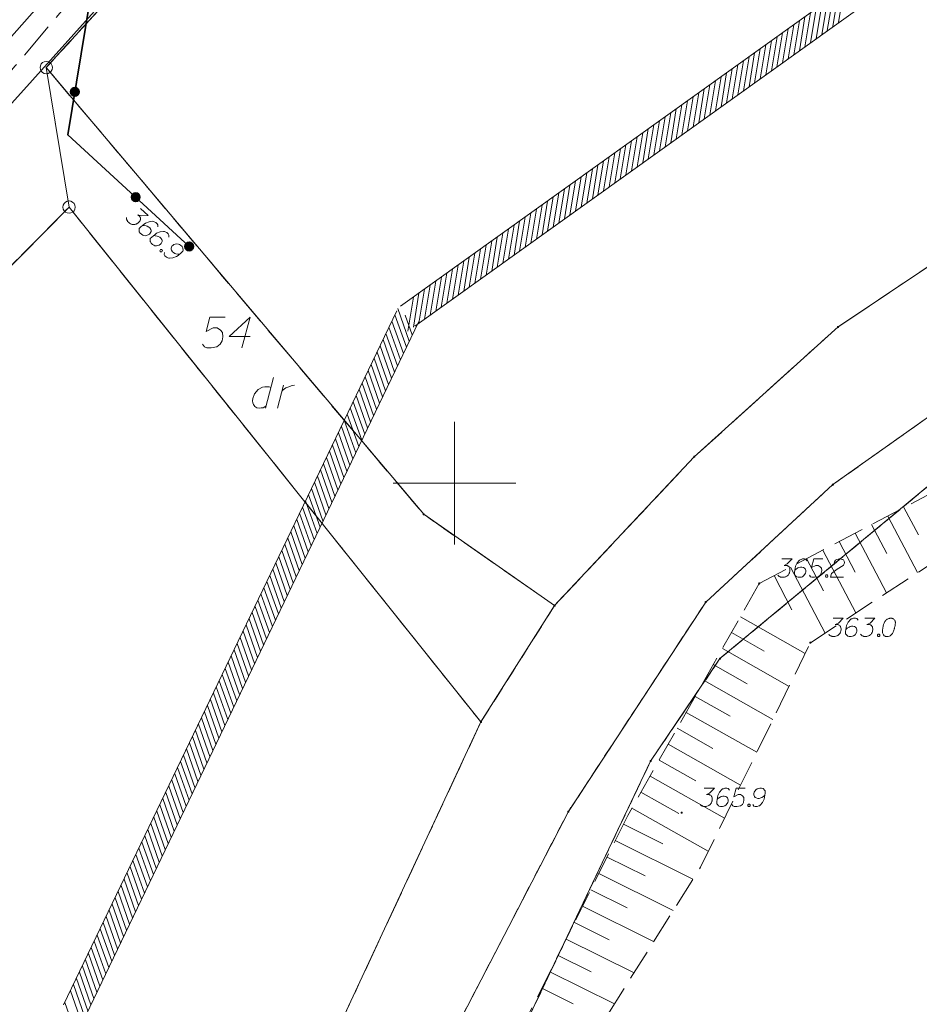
# Model space of a CAD drawing. Header units: metres. Extents: x 5555129 to 5555568, y 5636170 to 5636517.
# Tile 107 of 162: x 5555382 to 5555419, y 5636379 to 5636419. Entities that reach past the tile are written whole.
import ezdxf

# ---------------------------------------------------------------- set-up
doc = ezdxf.new("R2010")
doc.units = ezdxf.units.M
doc.header["$MEASUREMENT"] = 0
for name, pattern in [('L_0_06', [2, 1.5, -0.5]), ('PRZER1-1', [2, 1, -1]), ('PRZER2_5-1', [3.5, 2.5, -1]), ('PRZER3-1', [4, 3, -1])]:
    doc.linetypes.add(name, pattern=pattern)
for name, color, linetype, lineweight in [('#digitalizacja', 7, 'Continuous', 18), ('#skartowane', 7, 'Continuous', 18), ('#zakres', 7, 'Continuous', 18)]:
    doc.layers.add(name, color=color, linetype=linetype, lineweight=lineweight)
for name, color, linetype, lineweight, true_color in [('GEPPGD', 7, 'Continuous', 18, 0x008000), ('GESDZI', 7, 'Continuous', 18, 0x0a0909), ('GESDZI_O', 7, 'Continuous', 18, 0x0a0909), ('GESKKL', 7, 'PRZER3-1', 18, 0x008000), ('GESUZY', 7, 'PRZER1-1', 18, 0x008000), ('GESUZY_O', 7, 'PRZER1-1', 18, 0x008000), ('GSPWPN', 7, 'Continuous', 18, 0x0a0909), ('GSPWPN_O', 7, 'Continuous', 18, 0x0a0909), ('GSSZSN', 7, 'PRZER2_5-1', 18, 0x0a0909), ('GULENN', 1, 'Continuous', 18, 0xff0000)]:
    doc.layers.add(name, color=color, linetype=linetype, lineweight=lineweight, true_color=true_color)

# ---------------------------------------------------------------- blocks, each defined once
blk = doc.blocks.new('KOLO_2')
blk.add_hatch(color=0).paths.add_polyline_path([(0, -0.5), (-0.12941, -0.482963), (-0.25, -0.433013), (-0.353553, -0.353553), (-0.433013, -0.25), (-0.482963, -0.12941), (-0.5, 0), (-0.482963, 0.12941), (-0.433013, 0.25), (-0.353553, 0.353553), (-0.25, 0.433013), (-0.12941, 0.482963), (0, 0.5), (0.12941, 0.482963), (0.25, 0.433013), (0.353553, 0.353553), (0.433013, 0.25), (0.482963, 0.12941), (0.5, 0), (0.482963, -0.12941), (0.433013, -0.25), (0.353553, -0.353553), (0.25, -0.433013), (0.12941, -0.482963)])
blk = doc.blocks.new('EPPGN')
blk.add_hatch(color=0).paths.add_polyline_path([(0, -0.09), (-0.027812, -0.085595), (-0.052901, -0.072812), (-0.072812, -0.052901), (-0.085595, -0.027812), (-0.09, 0), (-0.085595, 0.027812), (-0.072812, 0.052901), (-0.052901, 0.072812), (-0.027812, 0.085595), (0, 0.09), (0.027812, 0.085595), (0.052901, 0.072812), (0.072812, 0.052901), (0.085595, 0.027812), (0.09, 0), (0.085595, -0.027812), (0.072812, -0.052901), (0.052901, -0.072812), (0.027812, -0.085595)])
blk = doc.blocks.new('EPPGS')
at = {"color": 0, "flags": 128}
blk.add_lwpolyline([(0.5, 0), (0.475528, -0.154508), (0.404508, -0.293893), (0.293893, -0.404508), (0.154508, -0.475528), (0, -0.5), (-0.154508, -0.475528), (-0.293893, -0.404508), (-0.404508, -0.293893), (-0.475528, -0.154508), (-0.5, 0), (-0.475528, 0.154508), (-0.404508, 0.293893), (-0.293893, 0.404508), (-0.154508, 0.475528), (0, 0.5), (0.154508, 0.475528), (0.293893, 0.404508), (0.404508, 0.293893), (0.475528, 0.154508), (0.5, 0)], close=True, dxfattribs=at)
blk = doc.blocks.new('*U76')
at = {"layer": 'GESUZY_O', "color": 96, "linetype": 'ByBlock', "lineweight": 18, "true_color": 0x008000}
blk.add_line((5555392.632, 5636404.304), (5555392.307, 5636403.054), dxfattribs=at)
at = {"layer": 'GESUZY_O', "color": 96, "linetype": 'ByBlock', "lineweight": 18, "true_color": 0x008000, "flags": 128}
blk.add_lwpolyline([(5555392.524, 5636403.891), (5555392.455, 5636403.93), (5555392.288, 5636403.93), (5555392.189, 5636403.91), (5555392.012, 5636403.812), (5555391.865, 5636403.635), (5555391.796, 5636403.448), (5555391.786, 5636403.349), (5555391.796, 5636403.271), (5555391.825, 5636403.202), (5555391.884, 5636403.123), (5555391.953, 5636403.074), (5555392.061, 5636403.054), (5555392.14, 5636403.064), (5555392.219, 5636403.074), (5555392.327, 5636403.133)], dxfattribs=at)
blk = doc.blocks.new('*U77')
at = {"layer": 'GESUZY_O', "color": 96, "linetype": 'ByBlock', "lineweight": 18, "true_color": 0x008000}
blk.add_line((5555392.799, 5636403.054), (5555393.046, 5636403.989), dxfattribs=at)
at = {"layer": 'GESUZY_O', "color": 96, "linetype": 'ByBlock', "lineweight": 18, "true_color": 0x008000, "flags": 128}
blk.add_lwpolyline([(5555392.986, 5636403.763), (5555393.036, 5636403.802), (5555393.144, 5636403.881), (5555393.262, 5636403.93), (5555393.351, 5636403.96), (5555393.488, 5636403.989)], dxfattribs=at)

msp = doc.modelspace()

# ---------------------------------------------------------------- hatches: boundary and pattern name
at = {"layer": '#skartowane', "linetype": 'Continuous', "lineweight": 35}
h = msp.add_hatch(color=7, dxfattribs=at)
edge = h.paths.add_edge_path()
edge.add_arc((5555384.556, 5636415.929), 0.175, 0, 360)
h = msp.add_hatch(color=7, dxfattribs=at)
edge = h.paths.add_edge_path()
edge.add_arc((5555387.031, 5636411.642), 0.175, 0, 360)
h = msp.add_hatch(color=7, dxfattribs=at)
edge = h.paths.add_edge_path()
edge.add_arc((5555389.21, 5636409.64), 0.175, 0, 360)
at = {"layer": '#skartowane', "linetype": 'Continuous', "lineweight": 18}
h = msp.add_hatch(color=7, dxfattribs=at)
edge = h.paths.add_edge_path()
edge.add_arc((5555389.21, 5636409.64), 0.045, 0, 360)

# ---------------------------------------------------------------- linework, layer by layer
at = {"layer": '#digitalizacja', "color": 5, "linetype": 'Continuous', "lineweight": 18, "flags": 128}
msp.add_lwpolyline([(5555407.558, 5636446.707), (5555404.272, 5636443.186), (5555399.619, 5636438.519), (5555394.658, 5636432.671), (5555389.343, 5636426.59), (5555383.867, 5636420.325), (5555376.743, 5636412.289), (5555370.792, 5636405.215), (5555363.981, 5636396.892), (5555347.841, 5636378.588), (5555342.113, 5636367.796), (5555339.77, 5636363.092), (5555337.162, 5636356.758), (5555333.91, 5636346.86)], dxfattribs=at)
at = {"layer": '#skartowane', "color": 7, "linetype": 'L_0_06', "lineweight": 18, "flags": 128}
msp.add_lwpolyline([(5555466.73, 5636461.06), (5555459.42, 5636465.04), (5555457.02, 5636465.41), (5555452.63, 5636465.61), (5555446.85, 5636465.37), (5555441.62, 5636464.51), (5555435.7, 5636462.77), (5555429.61, 5636460.27), (5555423.1, 5636457.3), (5555417.2, 5636453.95), (5555413.63, 5636451.67), (5555409.04, 5636447.68), (5555404.73, 5636443.33), (5555401.32, 5636439.67), (5555382.13, 5636416.99), (5555377.75, 5636411.8), (5555368.65, 5636401.73), (5555358.12, 5636389.68), (5555351.83, 5636382.05), (5555348.89, 5636378.21), (5555346.63, 5636374.93), (5555343.77, 5636370.29), (5555340.53, 5636363.52), (5555337.7, 5636355.88), (5555335.13, 5636347.53), (5555332.44, 5636339.45), (5555328.49, 5636328.74), (5555326.7, 5636324.3), (5555322.46, 5636312.61), (5555317.05, 5636297.8), (5555313.91, 5636289.91), (5555311.07, 5636291.5), (5555314.46, 5636298.64), (5555320.4, 5636315), (5555321.1, 5636318.34), (5555320.31, 5636318.97), (5555318.92, 5636319.26), (5555318.24, 5636323.4), (5555317.55, 5636325.21), (5555315.06, 5636326.83), (5555316.44, 5636329.16), (5555319.62, 5636328.9), (5555323.95, 5636328.36), (5555325.47, 5636329.83), (5555326.77, 5636332.37), (5555329.72, 5636340.51), (5555332.43, 5636348.61), (5555334.87, 5636356.71), (5555337.79, 5636364.47), (5555340.99, 5636371.16), (5555344.19, 5636376.65), (5555346.4, 5636379.74), (5555349.41, 5636383.74), (5555355.85, 5636391.61), (5555363.7, 5636400.4), (5555366.42, 5636403.59), (5555375.75, 5636414.19), (5555378.31, 5636418.36), (5555373.52, 5636420.79), (5555376.43, 5636424.38), (5555377.28, 5636425.23), (5555380.03, 5636423.16), (5555380.65, 5636423.75), (5555382.52, 5636422.14), (5555399.27, 5636441.57), (5555402.64, 5636445.3), (5555406.76, 5636449.37), (5555411.7, 5636453.77), (5555415.38, 5636456.22), (5555420.94, 5636459.52), (5555420.73, 5636460.05), (5555422.54, 5636460.95), (5555422.89, 5636460.42), (5555428.37, 5636462.98), (5555434.53, 5636465.46), (5555440.65, 5636467.74), (5555449.09, 5636469.87), (5555449.84, 5636470.61), (5555452.54, 5636472.11), (5555453.14, 5636471.36), (5555454.76, 5636472.78), (5555456.32, 5636474.81), (5555457.67, 5636477.44), (5555459.8, 5636481.39), (5555462.71, 5636485.66), (5555464.78, 5636483.78), (5555461.58, 5636479.17), (5555460.92, 5636476.08), (5555461.24, 5636473.64), (5555465.24, 5636467.56), (5555467.69, 5636464.02), (5555466.73, 5636461.06)], close=True, dxfattribs=at)
at = {"layer": '#skartowane', "color": 7, "linetype": 'Continuous', "lineweight": 35, "flags": 128}
msp.add_lwpolyline([(5555416.44, 5636452.99), (5555413.88, 5636451.35), (5555409.29, 5636447.33), (5555405.05, 5636443.02), (5555401.85, 5636439.37), (5555385.16, 5636419.63), (5555384.27, 5636414.18), (5555389.21, 5636409.64)], dxfattribs=at)
at = {"layer": '#skartowane', "color": 7, "linetype": 'Continuous', "lineweight": 18, "flags": 128}
for points in [[(5555387.231, 5636411.184), (5555387.535, 5636410.905), (5555387.256, 5636410.889), (5555387.116, 5636410.929), (5555387.195, 5636410.857), (5555387.208, 5636410.836), (5555387.213, 5636410.824), (5555387.217, 5636410.812), (5555387.222, 5636410.799), (5555387.227, 5636410.77), (5555387.224, 5636410.749), (5555387.221, 5636410.728), (5555387.213, 5636410.711), (5555387.194, 5636410.673), (5555387.174, 5636410.643), (5555387.162, 5636410.63), (5555387.146, 5636410.612), (5555387.118, 5636410.59), (5555387.098, 5636410.577), (5555387.077, 5636410.563), (5555387.061, 5636410.554), (5555387.049, 5636410.55), (5555387.036, 5636410.545), (5555387.024, 5636410.54), (5555387.003, 5636410.535), (5555386.974, 5636410.53), (5555386.949, 5636410.529), (5555386.933, 5636410.528), (5555386.912, 5636410.531), (5555386.891, 5636410.535), (5555386.865, 5636410.542), (5555386.852, 5636410.546), (5555386.814, 5636410.565), (5555386.784, 5636410.584), (5555386.762, 5636410.596), (5555386.732, 5636410.624), (5555386.701, 5636410.66), (5555386.692, 5636410.677), (5555386.683, 5636410.693), (5555386.674, 5636410.709), (5555386.669, 5636410.73), (5555386.664, 5636410.751), (5555386.658, 5636410.788), (5555386.661, 5636410.817)], [(5555387.927, 5636410.432), (5555387.936, 5636410.512), (5555387.909, 5636410.561), (5555387.848, 5636410.617), (5555387.789, 5636410.639), (5555387.755, 5636410.655), (5555387.721, 5636410.662), (5555387.579, 5636410.647), (5555387.436, 5636410.587), (5555387.371, 5636410.542), (5555387.237, 5636410.432), (5555387.178, 5636410.367), (5555387.171, 5636410.325), (5555387.174, 5636410.258), (5555387.179, 5636410.238), (5555387.21, 5636410.184), (5555387.267, 5636410.133), (5555387.318, 5636410.101), (5555387.357, 5636410.082), (5555387.432, 5636410.077), (5555387.54, 5636410.106), (5555387.593, 5636410.138), (5555387.625, 5636410.173), (5555387.655, 5636410.249), (5555387.657, 5636410.287), (5555387.643, 5636410.332), (5555387.603, 5636410.393), (5555387.564, 5636410.429), (5555387.504, 5636410.46), (5555387.461, 5636410.475), (5555387.377, 5636410.488), (5555387.331, 5636410.49), (5555387.306, 5636410.489)], [(5555388.375, 5636410.021), (5555388.384, 5636410.1), (5555388.357, 5636410.149), (5555388.296, 5636410.205), (5555388.237, 5636410.228), (5555388.203, 5636410.243), (5555388.169, 5636410.25), (5555388.027, 5636410.236), (5555387.884, 5636410.175), (5555387.819, 5636410.131), (5555387.685, 5636410.021), (5555387.625, 5636409.956), (5555387.619, 5636409.913), (5555387.622, 5636409.847), (5555387.627, 5636409.826), (5555387.658, 5636409.773), (5555387.715, 5636409.721), (5555387.766, 5636409.69), (5555387.805, 5636409.67), (5555387.88, 5636409.665), (5555387.987, 5636409.695), (5555388.04, 5636409.726), (5555388.072, 5636409.761), (5555388.103, 5636409.838), (5555388.105, 5636409.875), (5555388.091, 5636409.921), (5555388.051, 5636409.982), (5555388.011, 5636410.018), (5555387.952, 5636410.049), (5555387.909, 5636410.064), (5555387.825, 5636410.077), (5555387.779, 5636410.079), (5555387.754, 5636410.078)], [(5555388.091, 5636409.511), (5555388.113, 5636409.491), (5555388.118, 5636409.471), (5555388.115, 5636409.441), (5555388.095, 5636409.419), (5555388.066, 5636409.414), (5555388.045, 5636409.417), (5555388.023, 5636409.437), (5555388.018, 5636409.458), (5555388.021, 5636409.487), (5555388.041, 5636409.509), (5555388.07, 5636409.515), (5555388.091, 5636409.511)], [(5555388.201, 5636409.386), (5555388.192, 5636409.307), (5555388.219, 5636409.258), (5555388.28, 5636409.202), (5555388.339, 5636409.179), (5555388.373, 5636409.164), (5555388.407, 5636409.157), (5555388.549, 5636409.171), (5555388.692, 5636409.232), (5555388.757, 5636409.276), (5555388.891, 5636409.386), (5555388.951, 5636409.451), (5555388.957, 5636409.493), (5555388.954, 5636409.56), (5555388.949, 5636409.581), (5555388.918, 5636409.634), (5555388.861, 5636409.686), (5555388.81, 5636409.717), (5555388.771, 5636409.736), (5555388.696, 5636409.742), (5555388.589, 5636409.712), (5555388.536, 5636409.68), (5555388.504, 5636409.646), (5555388.473, 5636409.569), (5555388.471, 5636409.531), (5555388.485, 5636409.486), (5555388.525, 5636409.425), (5555388.565, 5636409.389), (5555388.624, 5636409.358), (5555388.667, 5636409.343), (5555388.751, 5636409.33), (5555388.797, 5636409.328), (5555388.822, 5636409.329)]]:
    msp.add_lwpolyline(points, dxfattribs=at)
at = {"layer": '#skartowane', "color": 7, "linetype": 'Continuous', "lineweight": 35}
for centre in [(5555384.556, 5636415.929), (5555387.031, 5636411.642), (5555389.21, 5636409.64)]:
    msp.add_circle(centre, 0.175, dxfattribs=at)
at = {"layer": '#zakres', "color": 134, "linetype": 'Continuous', "lineweight": 18}
for p, q in [((5555397.809, 5636407.206), (5555425.509, 5636427.056)), ((5555398.391, 5636406.394), (5555426.091, 5636426.244)), ((5555415.397, 5636418.586), (5555415.625, 5636419.968)), ((5555415.625, 5636418.749), (5555415.853, 5636420.131)), ((5555414.714, 5636418.097), (5555414.942, 5636419.478)), ((5555414.942, 5636418.26), (5555415.17, 5636419.641)), ((5555415.169, 5636418.423), (5555415.397, 5636419.804)), ((5555414.259, 5636417.771), (5555414.487, 5636419.152)), ((5555414.487, 5636417.934), (5555414.715, 5636419.315)), ((5555413.804, 5636417.445), (5555414.032, 5636418.826)), ((5555414.031, 5636417.608), (5555414.259, 5636418.989)), ((5555413.121, 5636416.955), (5555413.349, 5636418.337)), ((5555413.349, 5636417.118), (5555413.577, 5636418.5)), ((5555413.576, 5636417.281), (5555413.804, 5636418.663)), ((5555412.666, 5636416.629), (5555412.894, 5636418.01)), ((5555412.893, 5636416.792), (5555413.122, 5636418.173)), ((5555411.983, 5636416.14), (5555412.211, 5636417.521)), ((5555412.211, 5636416.303), (5555412.439, 5636417.684)), ((5555412.438, 5636416.466), (5555412.666, 5636417.847)), ((5555411.528, 5636415.814), (5555411.756, 5636417.195)), ((5555411.755, 5636415.977), (5555411.984, 5636417.358)), ((5555410.845, 5636415.324), (5555411.073, 5636416.706)), ((5555411.073, 5636415.487), (5555411.301, 5636416.869)), ((5555411.3, 5636415.65), (5555411.528, 5636417.032)), ((5555410.39, 5636414.998), (5555410.618, 5636416.379)), ((5555410.618, 5636415.161), (5555410.846, 5636416.542)), ((5555409.707, 5636414.509), (5555409.935, 5636415.89)), ((5555409.935, 5636414.672), (5555410.163, 5636416.053)), ((5555410.162, 5636414.835), (5555410.39, 5636416.216)), ((5555409.252, 5636414.183), (5555409.48, 5636415.564)), ((5555409.48, 5636414.346), (5555409.708, 5636415.727)), ((5555408.569, 5636413.693), (5555408.797, 5636415.075)), ((5555408.797, 5636413.856), (5555409.025, 5636415.238)), ((5555409.024, 5636414.02), (5555409.252, 5636415.401)), ((5555408.114, 5636413.367), (5555408.342, 5636414.748)), ((5555408.342, 5636413.53), (5555408.57, 5636414.912)), ((5555407.659, 5636413.041), (5555407.887, 5636414.422)), ((5555407.886, 5636413.204), (5555408.114, 5636414.585)), ((5555406.976, 5636412.552), (5555407.204, 5636413.933)), ((5555407.204, 5636412.715), (5555407.432, 5636414.096)), ((5555407.431, 5636412.878), (5555407.659, 5636414.259)), ((5555406.521, 5636412.225), (5555406.749, 5636413.607)), ((5555406.748, 5636412.389), (5555406.976, 5636413.77)), ((5555405.838, 5636411.736), (5555406.066, 5636413.117)), ((5555406.066, 5636411.899), (5555406.294, 5636413.281)), ((5555406.293, 5636412.062), (5555406.521, 5636413.444)), ((5555405.383, 5636411.41), (5555405.611, 5636412.791)), ((5555405.61, 5636411.573), (5555405.838, 5636412.954)), ((5555404.7, 5636410.921), (5555404.928, 5636412.302)), ((5555404.928, 5636411.084), (5555405.156, 5636412.465)), ((5555405.155, 5636411.247), (5555405.383, 5636412.628)), ((5555404.245, 5636410.594), (5555404.473, 5636411.976)), ((5555404.472, 5636410.758), (5555404.7, 5636412.139)), ((5555403.562, 5636410.105), (5555403.79, 5636411.487)), ((5555403.79, 5636410.268), (5555404.018, 5636411.65)), ((5555404.017, 5636410.431), (5555404.245, 5636411.813)), ((5555403.107, 5636409.779), (5555403.335, 5636411.16)), ((5555403.334, 5636409.942), (5555403.563, 5636411.323)), ((5555402.424, 5636409.29), (5555402.652, 5636410.671)), ((5555402.652, 5636409.453), (5555402.88, 5636410.834)), ((5555402.879, 5636409.616), (5555403.107, 5636410.997)), ((5555401.969, 5636408.964), (5555402.197, 5636410.345)), ((5555402.196, 5636409.127), (5555402.425, 5636410.508)), ((5555401.286, 5636408.474), (5555401.514, 5636409.856)), ((5555401.514, 5636408.637), (5555401.742, 5636410.019)), ((5555401.741, 5636408.8), (5555401.969, 5636410.182)), ((5555400.831, 5636408.148), (5555401.059, 5636409.529)), ((5555401.059, 5636408.311), (5555401.287, 5636409.692)), ((5555400.376, 5636407.822), (5555400.604, 5636409.203)), ((5555400.603, 5636407.985), (5555400.831, 5636409.366)), ((5555399.693, 5636407.333), (5555399.921, 5636408.714)), ((5555399.921, 5636407.496), (5555400.149, 5636408.877)), ((5555400.148, 5636407.659), (5555400.376, 5636409.04)), ((5555399.238, 5636407.006), (5555399.466, 5636408.388)), ((5555399.465, 5636407.169), (5555399.693, 5636408.551)), ((5555398.555, 5636406.517), (5555398.783, 5636407.898)), ((5555398.783, 5636406.68), (5555399.011, 5636408.061)), ((5555399.01, 5636406.843), (5555399.238, 5636408.225)), ((5555398.1, 5636406.191), (5555398.328, 5636407.572)), ((5555398.327, 5636406.354), (5555398.555, 5636407.735)), ((5555398.163, 5636405.787), (5555397.698, 5636407.107)), ((5555384.099, 5636378.766), (5555397.649, 5636407.016)), ((5555398.042, 5636405.534), (5555397.577, 5636406.855)), ((5555398.284, 5636406.039), (5555397.999, 5636406.848)), ((5555385.001, 5636378.334), (5555398.551, 5636406.584)), ((5555397.8, 5636405.029), (5555397.335, 5636406.35)), ((5555397.921, 5636405.282), (5555397.456, 5636406.602)), ((5555397.557, 5636404.524), (5555397.093, 5636405.845)), ((5555397.679, 5636404.777), (5555397.214, 5636406.097)), ((5555397.436, 5636404.272), (5555396.972, 5636405.593)), ((5555397.194, 5636403.767), (5555396.73, 5636405.088)), ((5555397.315, 5636404.019), (5555396.851, 5636405.34)), ((5555397.073, 5636403.514), (5555396.609, 5636404.835)), ((5555396.831, 5636403.01), (5555396.366, 5636404.33)), ((5555396.952, 5636403.262), (5555396.488, 5636404.583)), ((5555396.71, 5636402.757), (5555396.245, 5636404.078)), ((5555396.468, 5636402.252), (5555396.003, 5636403.573)), ((5555396.589, 5636402.505), (5555396.124, 5636403.825)), ((5555396.225, 5636401.747), (5555395.761, 5636403.068)), ((5555396.347, 5636402), (5555395.882, 5636403.32)), ((5555396.104, 5636401.495), (5555395.64, 5636402.815)), ((5555395.862, 5636400.99), (5555395.398, 5636402.311)), ((5555395.983, 5636401.242), (5555395.519, 5636402.563)), ((5555395.741, 5636400.737), (5555395.277, 5636402.058)), ((5555395.499, 5636400.232), (5555395.034, 5636401.553)), ((5555395.62, 5636400.485), (5555395.156, 5636401.806)), ((5555395.257, 5636399.728), (5555394.792, 5636401.048)), ((5555395.378, 5636399.98), (5555394.913, 5636401.301)), ((5555395.136, 5636399.475), (5555394.671, 5636400.796)), ((5555394.893, 5636398.97), (5555394.429, 5636400.291)), ((5555395.015, 5636399.223), (5555394.55, 5636400.543)), ((5555394.772, 5636398.718), (5555394.308, 5636400.038)), ((5555394.53, 5636398.213), (5555394.066, 5636399.533)), ((5555394.651, 5636398.465), (5555394.187, 5636399.786)), ((5555394.409, 5636397.96), (5555393.945, 5636399.281)), ((5555394.167, 5636397.455), (5555393.702, 5636398.776)), ((5555394.288, 5636397.708), (5555393.823, 5636399.029)), ((5555393.925, 5636396.95), (5555393.46, 5636398.271)), ((5555394.046, 5636397.203), (5555393.581, 5636398.524)), ((5555393.804, 5636396.698), (5555393.339, 5636398.019)), ((5555393.561, 5636396.193), (5555393.097, 5636397.514)), ((5555393.682, 5636396.446), (5555393.218, 5636397.766)), ((5555393.44, 5636395.941), (5555392.976, 5636397.261)), ((5555393.198, 5636395.436), (5555392.734, 5636396.756)), ((5555393.319, 5636395.688), (5555392.855, 5636397.009)), ((5555392.956, 5636394.931), (5555392.491, 5636396.251)), ((5555393.077, 5636395.183), (5555392.613, 5636396.504)), ((5555392.835, 5636394.678), (5555392.37, 5636395.999)), ((5555392.593, 5636394.173), (5555392.128, 5636395.494)), ((5555392.714, 5636394.426), (5555392.249, 5636395.747)), ((5555392.472, 5636393.921), (5555392.007, 5636395.242)), ((5555392.229, 5636393.416), (5555391.765, 5636394.737)), ((5555392.35, 5636393.668), (5555391.886, 5636394.989)), ((5555391.987, 5636392.911), (5555391.523, 5636394.232)), ((5555392.108, 5636393.164), (5555391.644, 5636394.484)), ((5555391.866, 5636392.659), (5555391.402, 5636393.979)), ((5555391.624, 5636392.154), (5555391.159, 5636393.474)), ((5555391.745, 5636392.406), (5555391.281, 5636393.727)), ((5555391.503, 5636391.901), (5555391.038, 5636393.222)), ((5555391.261, 5636391.396), (5555390.796, 5636392.717)), ((5555391.382, 5636391.649), (5555390.917, 5636392.969)), ((5555391.14, 5636391.144), (5555390.675, 5636392.465)), ((5555390.897, 5636390.639), (5555390.433, 5636391.96)), ((5555391.018, 5636390.891), (5555390.554, 5636392.212)), ((5555390.655, 5636390.134), (5555390.191, 5636391.455)), ((5555390.776, 5636390.386), (5555390.312, 5636391.707)), ((5555390.534, 5636389.882), (5555390.07, 5636391.202)), ((5555390.292, 5636389.377), (5555389.827, 5636390.697)), ((5555390.413, 5636389.629), (5555389.949, 5636390.95)), ((5555390.171, 5636389.124), (5555389.706, 5636390.445)), ((5555389.929, 5636388.619), (5555389.464, 5636389.94)), ((5555390.05, 5636388.872), (5555389.585, 5636390.192)), ((5555389.686, 5636388.114), (5555389.222, 5636389.435)), ((5555389.808, 5636388.367), (5555389.343, 5636389.687)), ((5555389.565, 5636387.862), (5555389.101, 5636389.183)), ((5555389.323, 5636387.357), (5555388.859, 5636388.678)), ((5555389.444, 5636387.609), (5555388.98, 5636388.93)), ((5555389.202, 5636387.104), (5555388.738, 5636388.425)), ((5555388.96, 5636386.6), (5555388.495, 5636387.92)), ((5555389.081, 5636386.852), (5555388.617, 5636388.173)), ((5555388.718, 5636386.095), (5555388.253, 5636387.415)), ((5555388.839, 5636386.347), (5555388.374, 5636387.668)), ((5555388.597, 5636385.842), (5555388.132, 5636387.163)), ((5555388.354, 5636385.337), (5555387.89, 5636386.658)), ((5555388.476, 5636385.59), (5555388.011, 5636386.91)), ((5555388.233, 5636385.085), (5555387.769, 5636386.406)), ((5555387.991, 5636384.58), (5555387.527, 5636385.901)), ((5555388.112, 5636384.832), (5555387.648, 5636386.153)), ((5555387.87, 5636384.327), (5555387.406, 5636385.648)), ((5555387.628, 5636383.822), (5555387.163, 5636385.143)), ((5555387.749, 5636384.075), (5555387.285, 5636385.396)), ((5555387.386, 5636383.318), (5555386.921, 5636384.638)), ((5555387.507, 5636383.57), (5555387.042, 5636384.891)), ((5555387.265, 5636383.065), (5555386.8, 5636384.386)), ((5555387.022, 5636382.56), (5555386.558, 5636383.881)), ((5555387.144, 5636382.813), (5555386.679, 5636384.133)), ((5555386.901, 5636382.308), (5555386.437, 5636383.628)), ((5555386.659, 5636381.803), (5555386.195, 5636383.124)), ((5555386.78, 5636382.055), (5555386.316, 5636383.376)), ((5555386.417, 5636381.298), (5555385.953, 5636382.619)), ((5555386.538, 5636381.55), (5555386.074, 5636382.871)), ((5555386.296, 5636381.045), (5555385.831, 5636382.366)), ((5555386.054, 5636380.54), (5555385.589, 5636381.861)), ((5555386.175, 5636380.793), (5555385.71, 5636382.114)), ((5555385.933, 5636380.288), (5555385.468, 5636381.609)), ((5555385.69, 5636379.783), (5555385.226, 5636381.104)), ((5555385.812, 5636380.036), (5555385.347, 5636381.356)), ((5555385.448, 5636379.278), (5555384.984, 5636380.599)), ((5555385.569, 5636379.531), (5555385.105, 5636380.851)), ((5555385.327, 5636379.026), (5555384.863, 5636380.346)), ((5555385.085, 5636378.521), (5555384.62, 5636379.842)), ((5555385.206, 5636378.773), (5555384.742, 5636380.094)), ((5555384.964, 5636378.268), (5555384.499, 5636379.589)), ((5555384.843, 5636378.016), (5555384.378, 5636379.337)), ((5555384.613, 5636377.537), (5555384.148, 5636378.857))]:
    msp.add_line(p, q, dxfattribs=at)
at = {"color": 7, "linetype": 'Continuous', "lineweight": 18, "flags": 128}
for points in [[(5555400, 5636397.5), (5555400, 5636402.5)], [(5555397.5, 5636400), (5555402.5, 5636400)]]:
    msp.add_lwpolyline(points, dxfattribs=at)
at = {"layer": 'GESDZI', "color": 96, "linetype": 'Continuous', "lineweight": 18, "flags": 128}
for points in [[(5555401.076, 5636390.282), (5555404.073, 5636395.02), (5555409.758, 5636401.08), (5555415.606, 5636406.363), (5555423.635, 5636411.745), (5555430.735, 5636417.459), (5555447.06, 5636429.289), (5555454.524, 5636438.193), (5555464.207, 5636454.062), (5555467.116, 5636460.589), (5555468.332, 5636465.003), (5555472.295, 5636474.764), (5555473.727, 5636476.915), (5555478.789, 5636482.309), (5555486.827, 5636487.153), (5555491.335, 5636490.878), (5555494.572, 5636495.113), (5555496.203, 5636499.774)], [(5555498.831, 5636497.826), (5555497.916, 5636495.121), (5555494.886, 5636489.995), (5555492.02, 5636486.875), (5555487.899, 5636483.58), (5555479.095, 5636477.123), (5555476.226, 5636474.148), (5555473.057, 5636465.855), (5555470.67, 5636460.65), (5555463.042, 5636442.883), (5555458.424, 5636436.43), (5555450.581, 5636426.255), (5555436.482, 5636415.046), (5555422.948, 5636405.301), (5555415.395, 5636399.944), (5555410.221, 5636395.159), (5555404.633, 5636386.632), (5555399.591, 5636376.915), (5555395.485, 5636361.975)], [(5555464.253, 5636468.493), (5555468.332, 5636465.003), (5555467.116, 5636460.589), (5555457.224, 5636464.58), (5555451.868, 5636465.418), (5555446.84, 5636464.597), (5555437.185, 5636462.46), (5555430.383, 5636458.569), (5555420.669, 5636454.714), (5555413.799, 5636449.56), (5555402.789, 5636438.708), (5555389.734, 5636423.873), (5555383.39, 5636416.92), (5555384.32, 5636411.24), (5555356.08, 5636382.6), (5555342.54, 5636360.36), (5555325.26, 5636314.3)], [(5555395.485, 5636361.975), (5555399.591, 5636376.915), (5555404.633, 5636386.632), (5555410.221, 5636395.159), (5555415.395, 5636399.944), (5555422.948, 5636405.301), (5555436.482, 5636415.046), (5555450.581, 5636426.255), (5555458.424, 5636436.43), (5555463.042, 5636442.883), (5555470.67, 5636460.65), (5555472.46, 5636456.89), (5555469.38, 5636450.93), (5555457.42, 5636431.35), (5555451.21, 5636424.13), (5555441.83, 5636417.85), (5555424.78, 5636404.45), (5555410.8, 5636392.86), (5555407.98, 5636388.69), (5555401.58, 5636375.21), (5555399.135, 5636366.433)], [(5555399.135, 5636366.433), (5555401.58, 5636375.21), (5555407.98, 5636388.69), (5555410.8, 5636392.86), (5555424.78, 5636404.45), (5555441.83, 5636417.85), (5555451.21, 5636424.13), (5555457.42, 5636431.35), (5555469.38, 5636450.93), (5555472.46, 5636456.89), (5555487.39, 5636447.84), (5555495.36, 5636441.79), (5555512.96, 5636426.69), (5555500.39, 5636427.61), (5555493.74, 5636426.2), (5555492.33, 5636424.58), (5555491.43, 5636422.53), (5555488.92, 5636412.93), (5555484.75, 5636396.97), (5555483.807, 5636393.359)], [(5555325.26, 5636314.3), (5555342.54, 5636360.36), (5555356.08, 5636382.6), (5555384.32, 5636411.24), (5555401.076, 5636390.282), (5555395.519, 5636378.339), (5555392.657, 5636365.659), (5555388.979, 5636354.029)], [(5555388.979, 5636354.029), (5555392.657, 5636365.659), (5555395.519, 5636378.339), (5555401.076, 5636390.282)]]:
    msp.add_lwpolyline(points, dxfattribs=at)
for points in [[(5555404.073, 5636395.02), (5555398.748, 5636398.735), (5555383.39, 5636416.92), (5555389.734, 5636423.873), (5555402.789, 5636438.708), (5555413.799, 5636449.56), (5555420.669, 5636454.714), (5555430.383, 5636458.569), (5555437.185, 5636462.46), (5555446.84, 5636464.597), (5555451.868, 5636465.418), (5555457.224, 5636464.58), (5555467.116, 5636460.589), (5555464.207, 5636454.062), (5555454.524, 5636438.193), (5555447.06, 5636429.289), (5555430.735, 5636417.459), (5555423.635, 5636411.745), (5555415.606, 5636406.363), (5555409.758, 5636401.08), (5555404.073, 5636395.02)], [(5555404.073, 5636395.02), (5555401.076, 5636390.282), (5555384.32, 5636411.24), (5555383.39, 5636416.92), (5555398.748, 5636398.735), (5555404.073, 5636395.02)]]:
    msp.add_lwpolyline(points, close=True, dxfattribs=at)
at = {"layer": 'GESDZI_O', "color": 96, "linetype": 'Continuous', "lineweight": 18, "flags": 128}
for points in [[(5555390.67, 5636406.763), (5555390.05, 5636406.763), (5555389.892, 5636406.173), (5555390.178, 5636406.321), (5555390.345, 5636406.321), (5555390.483, 5636406.232), (5555390.562, 5636406.134), (5555390.581, 5636405.966), (5555390.552, 5636405.799), (5555390.473, 5636405.661), (5555390.335, 5636405.553), (5555390.099, 5636405.513), (5555389.922, 5636405.513), (5555389.833, 5636405.553), (5555389.755, 5636405.661)], [(5555391.684, 5636405.976), (5555390.837, 5636405.976), (5555391.684, 5636406.763), (5555391.349, 5636405.513)]]:
    msp.add_lwpolyline(points, dxfattribs=at)
at = {"layer": 'GESKKL', "color": 96, "linetype": 'PRZER3-1', "lineweight": 18, "ltscale": 0.5, "true_color": 0x008000}
msp.add_lwpolyline([(5555447.06, 5636429.289), (5555454.524, 5636438.193), (5555464.207, 5636454.062), (5555467.116, 5636460.589), (5555457.224, 5636464.58), (5555451.868, 5636465.418), (5555446.84, 5636464.597), (5555437.185, 5636462.46), (5555430.383, 5636458.569), (5555420.669, 5636454.714), (5555413.799, 5636449.56), (5555402.789, 5636438.708), (5555389.734, 5636423.873), (5555383.39, 5636416.92), (5555398.748, 5636398.735), (5555404.073, 5636395.02), (5555409.758, 5636401.08), (5555415.606, 5636406.363), (5555423.635, 5636411.745), (5555430.735, 5636417.459), (5555447.06, 5636429.289)], close=True, dxfattribs=at)
msp.add_lwpolyline([(5555388.979, 5636354.029), (5555392.657, 5636365.659), (5555395.519, 5636378.339), (5555401.076, 5636390.282), (5555384.32, 5636411.24), (5555356.08, 5636382.6), (5555342.54, 5636360.36), (5555325.26, 5636314.3), (5555327.28, 5636313.21), (5555358.339, 5636293.784), (5555360.401, 5636298.993), (5555368.852, 5636315.791), (5555371.456, 5636320.171)], dxfattribs=at)
at = {"layer": 'GESUZY', "color": 96, "linetype": 'PRZER1-1', "lineweight": 18, "ltscale": 0.5, "true_color": 0x008000}
for points in [[(5555388.979, 5636354.029), (5555392.657, 5636365.659), (5555395.519, 5636378.339), (5555401.076, 5636390.282), (5555404.073, 5636395.02), (5555409.758, 5636401.08), (5555415.606, 5636406.363), (5555423.635, 5636411.745), (5555430.735, 5636417.459), (5555447.06, 5636429.289), (5555454.524, 5636438.193), (5555464.207, 5636454.062), (5555467.116, 5636460.589), (5555468.332, 5636465.003), (5555472.295, 5636474.764), (5555473.727, 5636476.915), (5555478.789, 5636482.309), (5555486.827, 5636487.153), (5555491.335, 5636490.878), (5555494.572, 5636495.113), (5555496.203, 5636499.774)], [(5555498.831, 5636497.826), (5555497.916, 5636495.121), (5555494.886, 5636489.995), (5555492.02, 5636486.875), (5555487.899, 5636483.58), (5555479.095, 5636477.123), (5555476.226, 5636474.148), (5555473.057, 5636465.855), (5555470.67, 5636460.65), (5555463.042, 5636442.883), (5555458.424, 5636436.43), (5555450.581, 5636426.255), (5555436.482, 5636415.046), (5555422.948, 5636405.301), (5555415.395, 5636399.944), (5555410.221, 5636395.159), (5555404.633, 5636386.632), (5555399.591, 5636376.915), (5555395.485, 5636361.975)], [(5555356.08, 5636382.6), (5555384.32, 5636411.24), (5555383.39, 5636416.92), (5555389.734, 5636423.873), (5555402.789, 5636438.708), (5555413.799, 5636449.56), (5555420.669, 5636454.714), (5555430.383, 5636458.569), (5555437.185, 5636462.46), (5555446.84, 5636464.597), (5555451.868, 5636465.418), (5555457.224, 5636464.58), (5555467.116, 5636460.589), (5555468.332, 5636465.003), (5555464.253, 5636468.493), (5555460.799, 5636470.534), (5555453.72, 5636472.454), (5555448.915, 5636470.374), (5555437.099, 5636466.554), (5555423.54, 5636462.48), (5555411.98, 5636454.27), (5555405.333, 5636448.297), (5555379.69, 5636419.03)], [(5555395.485, 5636361.975), (5555399.591, 5636376.915), (5555404.633, 5636386.632), (5555410.221, 5636395.159), (5555415.395, 5636399.944), (5555422.948, 5636405.301), (5555436.482, 5636415.046), (5555450.581, 5636426.255), (5555458.424, 5636436.43), (5555463.042, 5636442.883), (5555470.67, 5636460.65), (5555472.46, 5636456.89), (5555469.38, 5636450.93), (5555457.42, 5636431.35), (5555451.21, 5636424.13), (5555441.83, 5636417.85), (5555424.78, 5636404.45), (5555410.8, 5636392.86), (5555407.98, 5636388.69), (5555401.58, 5636375.21), (5555399.135, 5636366.433)], [(5555399.135, 5636366.433), (5555401.58, 5636375.21), (5555407.98, 5636388.69), (5555410.8, 5636392.86), (5555424.78, 5636404.45), (5555441.83, 5636417.85), (5555451.21, 5636424.13), (5555457.42, 5636431.35), (5555469.38, 5636450.93), (5555472.46, 5636456.89), (5555487.39, 5636447.84), (5555495.36, 5636441.79), (5555512.96, 5636426.69), (5555500.39, 5636427.61), (5555493.74, 5636426.2), (5555492.33, 5636424.58), (5555491.43, 5636422.53)], [(5555388.979, 5636354.029), (5555392.657, 5636365.659), (5555395.519, 5636378.339), (5555401.076, 5636390.282), (5555384.32, 5636411.24), (5555356.08, 5636382.6), (5555342.54, 5636360.36), (5555325.26, 5636314.3), (5555327.28, 5636313.21), (5555358.339, 5636293.784), (5555360.401, 5636298.993), (5555368.852, 5636315.791), (5555371.456, 5636320.171)]]:
    msp.add_lwpolyline(points, dxfattribs=at)
for points in [[(5555447.06, 5636429.289), (5555454.524, 5636438.193), (5555464.207, 5636454.062), (5555467.116, 5636460.589), (5555457.224, 5636464.58), (5555451.868, 5636465.418), (5555446.84, 5636464.597), (5555437.185, 5636462.46), (5555430.383, 5636458.569), (5555420.669, 5636454.714), (5555413.799, 5636449.56), (5555402.789, 5636438.708), (5555389.734, 5636423.873), (5555383.39, 5636416.92), (5555398.748, 5636398.735), (5555404.073, 5636395.02), (5555409.758, 5636401.08), (5555415.606, 5636406.363), (5555423.635, 5636411.745), (5555430.735, 5636417.459), (5555447.06, 5636429.289)], [(5555401.076, 5636390.282), (5555384.32, 5636411.24), (5555383.39, 5636416.92), (5555398.748, 5636398.735), (5555404.073, 5636395.02), (5555401.076, 5636390.282)]]:
    msp.add_lwpolyline(points, close=True, dxfattribs=at)
at = {"layer": 'GSPWPN_O', "color": 7, "linetype": 'Continuous', "lineweight": 18, "flags": 128}
for points in [[(5555413.321, 5636396.92), (5555413.735, 5636396.92), (5555413.54, 5636396.719), (5555413.41, 5636396.654), (5555413.516, 5636396.654), (5555413.54, 5636396.648), (5555413.552, 5636396.642), (5555413.563, 5636396.637), (5555413.575, 5636396.631), (5555413.599, 5636396.613), (5555413.611, 5636396.595), (5555413.622, 5636396.578), (5555413.628, 5636396.56), (5555413.64, 5636396.518), (5555413.646, 5636396.483), (5555413.646, 5636396.465), (5555413.646, 5636396.442), (5555413.64, 5636396.406), (5555413.634, 5636396.383), (5555413.628, 5636396.359), (5555413.622, 5636396.341), (5555413.617, 5636396.329), (5555413.611, 5636396.318), (5555413.605, 5636396.306), (5555413.593, 5636396.288), (5555413.575, 5636396.264), (5555413.558, 5636396.247), (5555413.546, 5636396.235), (5555413.528, 5636396.223), (5555413.51, 5636396.211), (5555413.487, 5636396.2), (5555413.475, 5636396.194), (5555413.433, 5636396.182), (5555413.398, 5636396.176), (5555413.374, 5636396.17), (5555413.333, 5636396.17), (5555413.286, 5636396.176), (5555413.268, 5636396.182), (5555413.25, 5636396.188), (5555413.233, 5636396.194), (5555413.215, 5636396.205), (5555413.197, 5636396.217), (5555413.168, 5636396.241), (5555413.15, 5636396.264)], [(5555414.343, 5636396.837), (5555414.296, 5636396.902), (5555414.242, 5636396.92), (5555414.16, 5636396.92), (5555414.101, 5636396.896), (5555414.065, 5636396.885), (5555414.036, 5636396.867), (5555413.941, 5636396.761), (5555413.876, 5636396.619), (5555413.859, 5636396.542), (5555413.835, 5636396.371), (5555413.835, 5636396.282), (5555413.859, 5636396.247), (5555413.906, 5636396.2), (5555413.924, 5636396.188), (5555413.983, 5636396.17), (5555414.059, 5636396.17), (5555414.118, 5636396.182), (5555414.16, 5636396.194), (5555414.219, 5636396.241), (5555414.278, 5636396.335), (5555414.296, 5636396.394), (5555414.296, 5636396.442), (5555414.266, 5636396.518), (5555414.242, 5636396.548), (5555414.201, 5636396.572), (5555414.13, 5636396.589), (5555414.077, 5636396.589), (5555414.012, 5636396.572), (5555413.971, 5636396.554), (5555413.9, 5636396.507), (5555413.865, 5636396.477), (5555413.847, 5636396.459)], [(5555414.992, 5636396.92), (5555414.62, 5636396.92), (5555414.526, 5636396.566), (5555414.697, 5636396.654), (5555414.797, 5636396.654), (5555414.88, 5636396.601), (5555414.927, 5636396.542), (5555414.939, 5636396.442), (5555414.922, 5636396.341), (5555414.874, 5636396.259), (5555414.792, 5636396.194), (5555414.65, 5636396.17), (5555414.544, 5636396.17), (5555414.49, 5636396.194), (5555414.443, 5636396.259)], [(5555415.429, 5636396.684), (5555415.459, 5636396.796), (5555415.506, 5636396.867), (5555415.559, 5636396.896), (5555415.612, 5636396.914), (5555415.654, 5636396.92), (5555415.683, 5636396.92), (5555415.736, 5636396.914), (5555415.772, 5636396.902), (5555415.79, 5636396.896), (5555415.825, 5636396.879), (5555415.843, 5636396.855), (5555415.855, 5636396.831), (5555415.86, 5636396.814), (5555415.866, 5636396.79), (5555415.866, 5636396.761), (5555415.86, 5636396.731), (5555415.855, 5636396.713), (5555415.843, 5636396.69), (5555415.825, 5636396.666), (5555415.807, 5636396.648), (5555415.565, 5636396.501), (5555415.335, 5636396.329), (5555415.294, 5636396.17), (5555415.831, 5636396.17)], [(5555415.128, 5636396.27), (5555415.158, 5636396.27), (5555415.175, 5636396.259), (5555415.193, 5636396.235), (5555415.193, 5636396.205), (5555415.175, 5636396.182), (5555415.158, 5636396.17), (5555415.128, 5636396.17), (5555415.111, 5636396.182), (5555415.093, 5636396.205), (5555415.093, 5636396.235), (5555415.111, 5636396.259), (5555415.128, 5636396.27)], [(5555415.401, 5636394.51), (5555415.815, 5636394.51), (5555415.62, 5636394.309), (5555415.49, 5636394.244), (5555415.596, 5636394.244), (5555415.62, 5636394.238), (5555415.632, 5636394.232), (5555415.643, 5636394.227), (5555415.655, 5636394.221), (5555415.679, 5636394.203), (5555415.691, 5636394.185), (5555415.702, 5636394.168), (5555415.708, 5636394.15), (5555415.72, 5636394.108), (5555415.726, 5636394.073), (5555415.726, 5636394.055), (5555415.726, 5636394.032), (5555415.72, 5636393.996), (5555415.714, 5636393.973), (5555415.708, 5636393.949), (5555415.702, 5636393.931), (5555415.697, 5636393.919), (5555415.691, 5636393.908), (5555415.685, 5636393.896), (5555415.673, 5636393.878), (5555415.655, 5636393.854), (5555415.638, 5636393.837), (5555415.626, 5636393.825), (5555415.608, 5636393.813), (5555415.59, 5636393.801), (5555415.567, 5636393.79), (5555415.555, 5636393.784), (5555415.513, 5636393.772), (5555415.478, 5636393.766), (5555415.454, 5636393.76), (5555415.413, 5636393.76), (5555415.366, 5636393.766), (5555415.348, 5636393.772), (5555415.33, 5636393.778), (5555415.313, 5636393.784), (5555415.295, 5636393.795), (5555415.277, 5636393.807), (5555415.248, 5636393.831), (5555415.23, 5636393.854)], [(5555416.423, 5636394.427), (5555416.376, 5636394.492), (5555416.322, 5636394.51), (5555416.24, 5636394.51), (5555416.181, 5636394.486), (5555416.145, 5636394.475), (5555416.116, 5636394.457), (5555416.021, 5636394.351), (5555415.956, 5636394.209), (5555415.939, 5636394.132), (5555415.915, 5636393.961), (5555415.915, 5636393.872), (5555415.939, 5636393.837), (5555415.986, 5636393.79), (5555416.004, 5636393.778), (5555416.063, 5636393.76), (5555416.139, 5636393.76), (5555416.198, 5636393.772), (5555416.24, 5636393.784), (5555416.299, 5636393.831), (5555416.358, 5636393.925), (5555416.376, 5636393.984), (5555416.376, 5636394.032), (5555416.346, 5636394.108), (5555416.322, 5636394.138), (5555416.281, 5636394.162), (5555416.21, 5636394.179), (5555416.157, 5636394.179), (5555416.092, 5636394.162), (5555416.051, 5636394.144), (5555415.98, 5636394.097), (5555415.945, 5636394.067), (5555415.927, 5636394.049)], [(5555416.694, 5636394.51), (5555417.108, 5636394.51), (5555416.913, 5636394.309), (5555416.783, 5636394.244), (5555416.889, 5636394.244), (5555416.913, 5636394.238), (5555416.925, 5636394.232), (5555416.937, 5636394.227), (5555416.948, 5636394.221), (5555416.972, 5636394.203), (5555416.984, 5636394.185), (5555416.996, 5636394.168), (5555417.002, 5636394.15), (5555417.013, 5636394.108), (5555417.019, 5636394.073), (5555417.019, 5636394.055), (5555417.019, 5636394.032), (5555417.013, 5636393.996), (5555417.007, 5636393.973), (5555417.002, 5636393.949), (5555416.996, 5636393.931), (5555416.99, 5636393.919), (5555416.984, 5636393.908), (5555416.978, 5636393.896), (5555416.966, 5636393.878), (5555416.948, 5636393.854), (5555416.931, 5636393.837), (5555416.919, 5636393.825), (5555416.901, 5636393.813), (5555416.883, 5636393.801), (5555416.86, 5636393.79), (5555416.848, 5636393.784), (5555416.807, 5636393.772), (5555416.771, 5636393.766), (5555416.748, 5636393.76), (5555416.706, 5636393.76), (5555416.659, 5636393.766), (5555416.641, 5636393.772), (5555416.624, 5636393.778), (5555416.606, 5636393.784), (5555416.588, 5636393.795), (5555416.57, 5636393.807), (5555416.541, 5636393.831), (5555416.523, 5636393.854)], [(5555417.763, 5636394.51), (5555417.751, 5636394.51), (5555417.716, 5636394.504), (5555417.692, 5636394.498), (5555417.675, 5636394.492), (5555417.645, 5636394.48), (5555417.61, 5636394.463), (5555417.58, 5636394.445), (5555417.551, 5636394.421), (5555417.533, 5636394.398), (5555417.515, 5636394.368), (5555417.498, 5636394.339), (5555417.48, 5636394.303), (5555417.468, 5636394.28), (5555417.456, 5636394.244), (5555417.439, 5636394.185), (5555417.421, 5636394.097), (5555417.409, 5636394.026), (5555417.409, 5636393.961), (5555417.415, 5636393.914), (5555417.439, 5636393.86), (5555417.456, 5636393.831), (5555417.486, 5636393.795), (5555417.521, 5636393.772), (5555417.539, 5636393.766), (5555417.574, 5636393.76), (5555417.604, 5636393.76), (5555417.651, 5636393.766), (5555417.692, 5636393.778), (5555417.722, 5636393.795), (5555417.763, 5636393.825), (5555417.781, 5636393.843), (5555417.805, 5636393.866), (5555417.822, 5636393.89), (5555417.834, 5636393.908), (5555417.846, 5636393.937), (5555417.852, 5636393.949), (5555417.864, 5636393.979), (5555417.876, 5636394.014), (5555417.887, 5636394.049), (5555417.893, 5636394.073), (5555417.899, 5636394.091), (5555417.905, 5636394.114), (5555417.917, 5636394.168), (5555417.923, 5636394.197), (5555417.929, 5636394.227), (5555417.935, 5636394.268), (5555417.94, 5636394.321), (5555417.94, 5636394.339), (5555417.935, 5636394.362), (5555417.929, 5636394.386), (5555417.911, 5636394.421), (5555417.893, 5636394.445), (5555417.876, 5636394.463), (5555417.852, 5636394.48), (5555417.828, 5636394.492), (5555417.811, 5636394.498), (5555417.793, 5636394.504), (5555417.763, 5636394.51)], [(5555417.244, 5636393.86), (5555417.273, 5636393.86), (5555417.291, 5636393.849), (5555417.309, 5636393.825), (5555417.309, 5636393.795), (5555417.291, 5636393.772), (5555417.273, 5636393.76), (5555417.244, 5636393.76), (5555417.226, 5636393.772), (5555417.208, 5636393.795), (5555417.208, 5636393.825), (5555417.226, 5636393.849), (5555417.244, 5636393.86)], [(5555410.161, 5636387.59), (5555410.575, 5636387.59), (5555410.38, 5636387.389), (5555410.25, 5636387.324), (5555410.356, 5636387.324), (5555410.38, 5636387.318), (5555410.392, 5636387.312), (5555410.403, 5636387.307), (5555410.415, 5636387.301), (5555410.439, 5636387.283), (5555410.451, 5636387.265), (5555410.462, 5636387.248), (5555410.468, 5636387.23), (5555410.48, 5636387.188), (5555410.486, 5636387.153), (5555410.486, 5636387.135), (5555410.486, 5636387.112), (5555410.48, 5636387.076), (5555410.474, 5636387.053), (5555410.468, 5636387.029), (5555410.462, 5636387.011), (5555410.457, 5636386.999), (5555410.451, 5636386.988), (5555410.445, 5636386.976), (5555410.433, 5636386.958), (5555410.415, 5636386.934), (5555410.398, 5636386.917), (5555410.386, 5636386.905), (5555410.368, 5636386.893), (5555410.35, 5636386.881), (5555410.327, 5636386.87), (5555410.315, 5636386.864), (5555410.273, 5636386.852), (5555410.238, 5636386.846), (5555410.214, 5636386.84), (5555410.173, 5636386.84), (5555410.126, 5636386.846), (5555410.108, 5636386.852), (5555410.09, 5636386.858), (5555410.073, 5636386.864), (5555410.055, 5636386.875), (5555410.037, 5636386.887), (5555410.008, 5636386.911), (5555409.99, 5636386.934)], [(5555411.183, 5636387.507), (5555411.136, 5636387.572), (5555411.082, 5636387.59), (5555411, 5636387.59), (5555410.941, 5636387.566), (5555410.905, 5636387.555), (5555410.876, 5636387.537), (5555410.781, 5636387.431), (5555410.716, 5636387.289), (5555410.699, 5636387.212), (5555410.675, 5636387.041), (5555410.675, 5636386.952), (5555410.699, 5636386.917), (5555410.746, 5636386.87), (5555410.764, 5636386.858), (5555410.823, 5636386.84), (5555410.899, 5636386.84), (5555410.958, 5636386.852), (5555411, 5636386.864), (5555411.059, 5636386.911), (5555411.118, 5636387.005), (5555411.136, 5636387.064), (5555411.136, 5636387.112), (5555411.106, 5636387.188), (5555411.082, 5636387.218), (5555411.041, 5636387.242), (5555410.97, 5636387.259), (5555410.917, 5636387.259), (5555410.852, 5636387.242), (5555410.811, 5636387.224), (5555410.74, 5636387.177), (5555410.705, 5636387.147), (5555410.687, 5636387.129)], [(5555411.832, 5636387.59), (5555411.46, 5636387.59), (5555411.366, 5636387.236), (5555411.537, 5636387.324), (5555411.637, 5636387.324), (5555411.72, 5636387.271), (5555411.767, 5636387.212), (5555411.779, 5636387.112), (5555411.762, 5636387.011), (5555411.714, 5636386.929), (5555411.632, 5636386.864), (5555411.49, 5636386.84), (5555411.384, 5636386.84), (5555411.33, 5636386.864), (5555411.283, 5636386.929)], [(5555412.134, 5636386.923), (5555412.181, 5636386.858), (5555412.234, 5636386.84), (5555412.317, 5636386.84), (5555412.376, 5636386.864), (5555412.411, 5636386.875), (5555412.441, 5636386.893), (5555412.535, 5636386.999), (5555412.6, 5636387.141), (5555412.618, 5636387.218), (5555412.641, 5636387.389), (5555412.641, 5636387.478), (5555412.618, 5636387.513), (5555412.571, 5636387.56), (5555412.553, 5636387.572), (5555412.494, 5636387.59), (5555412.417, 5636387.59), (5555412.358, 5636387.578), (5555412.317, 5636387.566), (5555412.258, 5636387.519), (5555412.199, 5636387.425), (5555412.181, 5636387.366), (5555412.181, 5636387.318), (5555412.21, 5636387.242), (5555412.234, 5636387.212), (5555412.275, 5636387.188), (5555412.346, 5636387.171), (5555412.399, 5636387.171), (5555412.464, 5636387.188), (5555412.506, 5636387.206), (5555412.576, 5636387.253), (5555412.612, 5636387.283), (5555412.63, 5636387.301)], [(5555411.968, 5636386.94), (5555411.998, 5636386.94), (5555412.015, 5636386.929), (5555412.033, 5636386.905), (5555412.033, 5636386.875), (5555412.015, 5636386.852), (5555411.998, 5636386.84), (5555411.968, 5636386.84), (5555411.951, 5636386.852), (5555411.933, 5636386.875), (5555411.933, 5636386.905), (5555411.951, 5636386.929), (5555411.968, 5636386.94)]]:
    msp.add_lwpolyline(points, dxfattribs=at)
at = {"layer": 'GSSZSN', "color": 7, "linetype": 'PRZER2_5-1', "lineweight": 18, "ltscale": 0.5}
for points in [[(5555464.12, 5636442.31), (5555459.69, 5636435.8), (5555450.23, 5636426.45), (5555446.49, 5636423.4), (5555438.7, 5636416.34), (5555427.2, 5636406.97), (5555421.23, 5636400.56), (5555412.4, 5636395.92), (5555407.05, 5636386.48), (5555401.21, 5636374.74), (5555399.35, 5636369.92), (5555399.194, 5636366.505)], [(5555401.56, 5636369.395), (5555401.56, 5636369.4), (5555403.44, 5636373.93), (5555410.01, 5636384.37), (5555414.48, 5636393.51), (5555420.22, 5636397.27), (5555431.18, 5636404.91), (5555432.225, 5636405.823)]]:
    msp.add_lwpolyline(points, dxfattribs=at)
at = {"layer": 'GSSZSN', "color": 7, "linetype": 'Continuous', "lineweight": 18, "flags": 128}
for points in [[(5555417.626, 5636398.666), (5555418.836, 5636396.364)], [(5555418.287, 5636399.013), (5555418.875, 5636397.894)], [(5555416.966, 5636398.319), (5555417.588, 5636397.136)], [(5555416.306, 5636397.972), (5555417.583, 5636395.542)], [(5555415.645, 5636397.625), (5555416.301, 5636396.379)], [(5555414.985, 5636397.278), (5555416.329, 5636394.721)], [(5555414.325, 5636396.931), (5555415.013, 5636395.621)], [(5555413.004, 5636396.238), (5555413.732, 5636394.853)], [(5555413.665, 5636396.585), (5555415.075, 5636393.9)], [(5555411.633, 5636394.567), (5555414.267, 5636393.074)], [(5555411.265, 5636393.918), (5555412.602, 5636393.161)], [(5555410.898, 5636393.269), (5555413.61, 5636391.732)], [(5555410.53, 5636392.62), (5555411.906, 5636391.84)], [(5555410.162, 5636391.971), (5555412.954, 5636390.389)], [(5555409.794, 5636391.322), (5555411.21, 5636390.52)], [(5555409.427, 5636390.674), (5555412.297, 5636389.047)], [(5555409.059, 5636390.025), (5555410.514, 5636389.2)], [(5555408.691, 5636389.376), (5555411.641, 5636387.704)], [(5555408.323, 5636388.727), (5555409.818, 5636387.88)], [(5555407.956, 5636388.078), (5555410.984, 5636386.362)], [(5555407.588, 5636387.429), (5555409.122, 5636386.56)], [(5555407.22, 5636386.78), (5555410.327, 5636385.019)], [(5555406.871, 5636386.121), (5555408.478, 5636385.322)], [(5555406.539, 5636385.453), (5555409.702, 5636383.88)], [(5555406.207, 5636384.785), (5555407.755, 5636384.015)], [(5555405.875, 5636384.117), (5555408.903, 5636382.611)], [(5555405.543, 5636383.45), (5555407.023, 5636382.713)], [(5555405.21, 5636382.782), (5555408.104, 5636381.342)], [(5555404.878, 5636382.114), (5555406.292, 5636381.411)], [(5555404.546, 5636381.446), (5555407.306, 5636380.073)], [(5555404.214, 5636380.778), (5555405.56, 5636380.108)], [(5555403.881, 5636380.11), (5555406.507, 5636378.804)], [(5555403.549, 5636379.443), (5555404.829, 5636378.806)]]:
    msp.add_lwpolyline(points, dxfattribs=at)
at = {"layer": 'GULENN', "color": 1, "linetype": 'Continuous', "lineweight": 18, "true_color": 0xff0000, "flags": 128}
msp.add_lwpolyline([(5555305.505, 5636281.74), (5555310.95, 5636292.03), (5555311.4, 5636292.81), (5555313.3, 5636296.19), (5555317.83, 5636308.64), (5555320.12, 5636315.12), (5555321.05, 5636318.7), (5555324.99, 5636317.82), (5555325.46, 5636318.77), (5555330.45, 5636332.92), (5555333.07, 5636339.41), (5555335.66, 5636347.35), (5555336.26, 5636350.83), (5555340.12, 5636361.93), (5555345.05, 5636370.93), (5555348.48, 5636377.1), (5555354.25, 5636384.94), (5555359.73, 5636391.01), (5555379.46, 5636412.66), (5555385.36, 5636419.22), (5555390.59, 5636425.39)], dxfattribs=at)

# ---------------------------------------------------------------- block references
at = {"layer": 'GEPPGD', "color": 96, "lineweight": 18, "true_color": 0x008000, "xscale": 0.5, "yscale": 0.5, "zscale": 0.5, "rotation": 90}
for name, p in [('EPPGS', (5555383.39, 5636416.92)), ('EPPGS', (5555384.32, 5636411.24)), ('EPPGN', (5555415.606, 5636406.363)), ('EPPGN', (5555409.758, 5636401.08)), ('EPPGN', (5555415.395, 5636399.944)), ('EPPGN', (5555398.748, 5636398.735)), ('EPPGN', (5555404.073, 5636395.02)), ('EPPGN', (5555410.221, 5636395.159)), ('EPPGN', (5555410.8, 5636392.86)), ('EPPGN', (5555401.076, 5636390.282)), ('EPPGN', (5555407.98, 5636388.69)), ('EPPGN', (5555404.633, 5636386.632))]:
    msp.add_blockref(name, p, dxfattribs=at)
at = {"layer": 'GESUZY_O', "color": 96, "linetype": 'Continuous', "lineweight": 18, "true_color": 0x008000}
for name in ['*U76', '*U77']:
    msp.add_blockref(name, (0, 0), dxfattribs=at)
at = {"layer": 'GSPWPN', "color": 7, "lineweight": 18, "xscale": 0.09, "yscale": 0.09, "zscale": 0.09, "rotation": 90}
for p in [(5555412.4, 5636395.92), (5555414.48, 5636393.51), (5555409.24, 5636386.59)]:
    msp.add_blockref('KOLO_2', p, dxfattribs=at)

doc.saveas('drawing.dxf')
